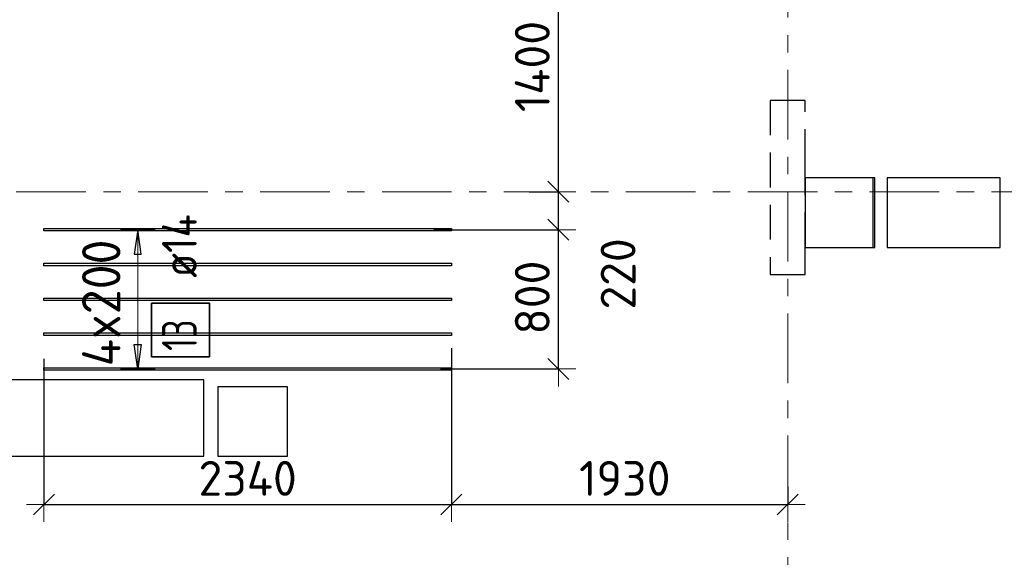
# Model space of a CAD drawing. Header units: metres. Extents: x -38 to 97, y -15 to 21.
# Tile 27 of 111: x 47.09 to 52.74, y 10.7 to 13.79. Entities that reach past the tile are written whole.
import ezdxf

# ---------------------------------------------------------------- set-up
doc = ezdxf.new("R2010")
doc.units = ezdxf.units.M
doc.header["$PDMODE"] = 65
for name, pattern in [('______11', [0.5, 0.4, -0.05, 0, -0.05]), ('______2', [0.27, 0.2, -0.07]), ('______5', [1.1, 0.8, -0.1, 0.1, -0.1])]:
    doc.linetypes.add(name, pattern=pattern)
for name, color, linetype, lineweight in [('XR$2$Осевая линия (1)', 7, '______5', 13), ('XR$3$Перекрытие (1)', 7, 'Continuous', 35), ('XR$3$Размерная линия (1)', 7, 'Continuous', 13), ('XR$5$Перекрытие (1)', 7, 'Continuous', 35), ('XR$5$Размерная линия (1)', 7, 'Continuous', 13)]:
    doc.layers.add(name, color=color, linetype=linetype, lineweight=lineweight)
for name, color, linetype, lineweight, true_color in [('XR$3$Арм.стержн.Доп. Арм верхн.зоны Х', 7, 'Continuous', 35, 0x8c8cff), ('XR$5$Арм.стержн.Доп. Арм верхн.зоны Х', 7, 'Continuous', 35, 0x8c8cff), ('XR$7$Стена_ бетон несущ.', 7, 'Continuous', 70, 0xb4b496)]:
    doc.layers.add(name, color=color, linetype=linetype, lineweight=lineweight, true_color=true_color)
doc.styles.add('ISOCPEUR', font='txt')
doc.dimstyles.new('DIMSTYLE_3', dxfattribs={"dimtxt": 0.2, "dimasz": 0.2, "dimexe": 0, "dimexo": 0, "dimgap": 0.1, "dimtad": 2, "dimdec": 0, "dimlfac": 1000, "dimrnd": 5, "dimzin": 12, "dimdsep": 46, "dimtxsty": 'ISOCPEUR', "dimblk1": 'ALL_ML_STRICH', "dimblk2": 'ALL_ML_STRICH', "dimsah": 1, "dimcen": 0, "dimclrd": 7, "dimclre": 256, "dimclrt": 7, "dimadec": 0, "dimazin": 0, "dimtfac": 1, "dimtdec": 0, "dimtix": 1, "dimtmove": 2, "dimatfit": 3, "dimfxl": 0, "dimtzin": 0, "dimlwd": 0, "dimlwe": -3, "dimarcsym": 0})
doc.dimstyles.new('DIMSTYLE_7', dxfattribs={"dimtxt": 0.2, "dimasz": 0.2, "dimexe": 0, "dimexo": 0, "dimgap": 0.1, "dimtad": 0, "dimdec": 0, "dimlfac": 1000, "dimrnd": 5, "dimzin": 12, "dimdsep": 46, "dimtxsty": 'ISOCPEUR', "dimblk1": 'ALL_ML_STRICH', "dimblk2": 'ALL_ML_STRICH', "dimsah": 1, "dimcen": 0, "dimclrd": 7, "dimclre": 256, "dimclrt": 7, "dimadec": 0, "dimazin": 0, "dimtfac": 1, "dimtdec": 0, "dimtix": 1, "dimtmove": 2, "dimatfit": 3, "dimfxl": 0, "dimtvp": 1.2, "dimtzin": 0, "dimlwd": 0, "dimlwe": -3, "dimarcsym": 0})

# ---------------------------------------------------------------- blocks, each defined once
blk = doc.blocks.new('ALL_ML_STRICH')
at = {"color": 0, "linetype": 'ByBlock', "lineweight": -2}
for p, q in [((-0.3, -0.3), (0.3, 0.3)), ((0, -0.5), (0, 0.5)), ((-1, 0), (0.5, 0))]:
    blk.add_line(p, q, dxfattribs=at)
blk = doc.blocks.new('*D109')
at = {"layer": 'DEFPOINTS', "color": 7, "linetype": 'Continuous', "lineweight": 13, "transparency": 33554687}
for p in [(49.4478, 12.582), (49.4859, 11.782), (50.183, 11.782)]:
    blk.add_point(p, dxfattribs=at)
at = {"layer": 'XR$3$Размерная линия (1)', "color": 9, "linetype": 'Continuous', "lineweight": -2, "true_color": 0xc7c7c7, "transparency": 33554687}
for p, q in [((49.4678, 12.582), (50.183, 12.582)), ((49.5059, 11.782), (50.183, 11.782))]:
    blk.add_line(p, q, dxfattribs=at)
at = {"layer": 'XR$3$Размерная линия (1)', "color": 7, "linetype": 'Continuous', "lineweight": -2, "transparency": 33554687}
blk.add_line((50.183, 11.782), (50.183, 12.582), dxfattribs=at)
at = {"layer": 'XR$3$Размерная линия (1)', "color": 7, "linetype": 'Continuous', "lineweight": 13, "transparency": 33554687, "xscale": 0.2, "yscale": 0.2, "zscale": 0.2}
for p, rotation in [((50.183, 12.582), 90), ((50.183, 11.782), 270)]:
    blk.add_blockref('ALL_ML_STRICH', p, dxfattribs=dict(at, rotation=rotation))
at = {"layer": 'XR$3$Размерная линия (1)', "color": 7, "linetype": 'Continuous', "lineweight": 13, "transparency": 33554687, "insert": (50.033, 12.192), "char_height": 0.2, "width": 0.6, "attachment_point": 5, "rotation": 90, "style": 'ISOCPEUR'}
blk.add_mtext('\\A1;{800}', dxfattribs=at)
blk = doc.blocks.new('*D110')
at = {"layer": 'DEFPOINTS', "color": 7, "linetype": 'Continuous', "lineweight": 13, "transparency": 33554687}
for p in [(49.9958, 12.8), (49.4478, 12.582), (50.183, 12.582)]:
    blk.add_point(p, dxfattribs=at)
at = {"layer": 'XR$3$Размерная линия (1)', "color": 9, "linetype": 'Continuous', "lineweight": -2, "true_color": 0xc7c7c7, "transparency": 33554687}
for p, q in [((50.0158, 12.8), (50.183, 12.8)), ((49.4678, 12.582), (50.183, 12.582))]:
    blk.add_line(p, q, dxfattribs=at)
at = {"layer": 'XR$3$Размерная линия (1)', "color": 7, "linetype": 'Continuous', "lineweight": -2, "transparency": 33554687}
blk.add_line((50.183, 12.582), (50.183, 12.8), dxfattribs=at)
at = {"layer": 'XR$3$Размерная линия (1)', "color": 7, "linetype": 'Continuous', "lineweight": 13, "transparency": 33554687, "xscale": 0.2, "yscale": 0.2, "zscale": 0.2}
for p, rotation in [((50.183, 12.8), 90), ((50.183, 12.582), 270)]:
    blk.add_blockref('ALL_ML_STRICH', p, dxfattribs=dict(at, rotation=rotation))
at = {"layer": 'XR$3$Размерная линия (1)', "color": 7, "linetype": 'Continuous', "lineweight": 13, "transparency": 33554687, "insert": (50.5258, 12.3277), "char_height": 0.2, "width": 0.6, "attachment_point": 5, "rotation": 90, "style": 'ISOCPEUR'}
blk.add_mtext('\\A1;{220}', dxfattribs=at)
blk = doc.blocks.new('*D111')
at = {"layer": 'DEFPOINTS', "color": 7, "linetype": 'Continuous', "lineweight": 13, "transparency": 33554687}
for p in [(49.5483, 14.1985), (49.9958, 12.8), (50.183, 12.8)]:
    blk.add_point(p, dxfattribs=at)
at = {"layer": 'XR$3$Размерная линия (1)', "color": 9, "linetype": 'Continuous', "lineweight": -2, "true_color": 0xc7c7c7, "transparency": 33554687}
for p, q in [((49.5683, 14.1985), (50.183, 14.1985)), ((50.0158, 12.8), (50.183, 12.8))]:
    blk.add_line(p, q, dxfattribs=at)
at = {"layer": 'XR$3$Размерная линия (1)', "color": 7, "linetype": 'Continuous', "lineweight": -2, "transparency": 33554687}
blk.add_line((50.183, 12.8), (50.183, 14.1985), dxfattribs=at)
at = {"layer": 'XR$3$Размерная линия (1)', "color": 7, "linetype": 'Continuous', "lineweight": 13, "transparency": 33554687, "xscale": 0.2, "yscale": 0.2, "zscale": 0.2}
for p, rotation in [((50.183, 14.1985), 90), ((50.183, 12.8), 270)]:
    blk.add_blockref('ALL_ML_STRICH', p, dxfattribs=dict(at, rotation=rotation))
at = {"layer": 'XR$3$Размерная линия (1)', "color": 7, "linetype": 'Continuous', "lineweight": 13, "transparency": 33554687, "insert": (50.033, 13.5192), "char_height": 0.2, "width": 0.8, "attachment_point": 5, "rotation": 90, "style": 'ISOCPEUR'}
blk.add_mtext('\\A1;{1400}', dxfattribs=at)
blk = doc.blocks.new('*D115')
at = {"layer": 'DEFPOINTS', "color": 7, "linetype": 'Continuous', "lineweight": 13, "transparency": 33554687}
for p in [(49.5685, 11.9215), (47.2285, 11.8594), (47.2285, 11.0036)]:
    blk.add_point(p, dxfattribs=at)
at = {"layer": 'XR$3$Размерная линия (1)', "color": 9, "linetype": 'Continuous', "lineweight": -2, "true_color": 0xc7c7c7, "transparency": 33554687}
for p, q in [((49.5685, 11.9015), (49.5685, 11.0036)), ((47.2285, 11.8394), (47.2285, 11.0036))]:
    blk.add_line(p, q, dxfattribs=at)
at = {"layer": 'XR$3$Размерная линия (1)', "color": 7, "linetype": 'Continuous', "lineweight": -2, "transparency": 33554687}
blk.add_line((47.2285, 11.0036), (49.5685, 11.0036), dxfattribs=at)
at = {"layer": 'XR$3$Размерная линия (1)', "color": 7, "linetype": 'Continuous', "lineweight": 13, "transparency": 33554687, "xscale": 0.2, "yscale": 0.2, "zscale": 0.2, "rotation": 180}
blk.add_blockref('ALL_ML_STRICH', (47.2285, 11.0036), dxfattribs=at)
at = {"layer": 'XR$3$Размерная линия (1)', "color": 7, "linetype": 'Continuous', "lineweight": 13, "transparency": 33554687, "xscale": 0.2, "yscale": 0.2, "zscale": 0.2}
blk.add_blockref('ALL_ML_STRICH', (49.5685, 11.0036), dxfattribs=at)
at = {"layer": 'XR$3$Размерная линия (1)', "color": 7, "linetype": 'Continuous', "lineweight": 13, "transparency": 33554687, "insert": (48.3985, 11.1536), "char_height": 0.2, "width": 0.8, "attachment_point": 5, "style": 'ISOCPEUR'}
blk.add_mtext('\\A1;{2340}', dxfattribs=at)
blk = doc.blocks.new('*D116')
at = {"layer": 'DEFPOINTS', "color": 7, "linetype": 'Continuous', "lineweight": 13, "transparency": 33554687}
for p in [(49.5685, 11.9215), (51.5, 11.1276), (49.5685, 11.0036)]:
    blk.add_point(p, dxfattribs=at)
at = {"layer": 'XR$3$Размерная линия (1)', "color": 9, "linetype": 'Continuous', "lineweight": -2, "true_color": 0xc7c7c7, "transparency": 33554687}
for p, q in [((49.5685, 11.9015), (49.5685, 11.0036)), ((51.5, 11.1076), (51.5, 11.0036))]:
    blk.add_line(p, q, dxfattribs=at)
at = {"layer": 'XR$3$Размерная линия (1)', "color": 7, "linetype": 'Continuous', "lineweight": -2, "transparency": 33554687}
blk.add_line((49.5685, 11.0036), (51.5, 11.0036), dxfattribs=at)
at = {"layer": 'XR$3$Размерная линия (1)', "color": 7, "linetype": 'Continuous', "lineweight": 13, "transparency": 33554687, "xscale": 0.2, "yscale": 0.2, "zscale": 0.2, "rotation": 180}
blk.add_blockref('ALL_ML_STRICH', (49.5685, 11.0036), dxfattribs=at)
at = {"layer": 'XR$3$Размерная линия (1)', "color": 7, "linetype": 'Continuous', "lineweight": 13, "transparency": 33554687, "xscale": 0.2, "yscale": 0.2, "zscale": 0.2}
blk.add_blockref('ALL_ML_STRICH', (51.5, 11.0036), dxfattribs=at)
at = {"layer": 'XR$3$Размерная линия (1)', "color": 7, "linetype": 'Continuous', "lineweight": 13, "transparency": 33554687, "insert": (50.5643, 11.1536), "char_height": 0.2, "width": 0.8, "attachment_point": 5, "style": 'ISOCPEUR'}
blk.add_mtext('\\A1;{1930}', dxfattribs=at)
blk = doc.blocks.new('*D406')
at = {"layer": 'DEFPOINTS', "color": 7, "linetype": 'Continuous', "lineweight": 13, "transparency": 33554687}
for p in [(49.4478, 12.582), (49.4859, 11.782), (50.183, 11.782)]:
    blk.add_point(p, dxfattribs=at)
at = {"layer": 'XR$5$Размерная линия (1)', "color": 9, "linetype": 'Continuous', "lineweight": -2, "true_color": 0xc7c7c7, "transparency": 33554687}
for p, q in [((49.4678, 12.582), (50.183, 12.582)), ((49.5059, 11.782), (50.183, 11.782))]:
    blk.add_line(p, q, dxfattribs=at)
at = {"layer": 'XR$5$Размерная линия (1)', "color": 7, "linetype": 'Continuous', "lineweight": -2, "transparency": 33554687}
blk.add_line((50.183, 11.782), (50.183, 12.582), dxfattribs=at)
at = {"layer": 'XR$5$Размерная линия (1)', "color": 7, "linetype": 'Continuous', "lineweight": 13, "transparency": 33554687, "xscale": 0.2, "yscale": 0.2, "zscale": 0.2}
for p, rotation in [((50.183, 12.582), 90), ((50.183, 11.782), 270)]:
    blk.add_blockref('ALL_ML_STRICH', p, dxfattribs=dict(at, rotation=rotation))
at = {"layer": 'XR$5$Размерная линия (1)', "color": 7, "linetype": 'Continuous', "lineweight": 13, "transparency": 33554687, "insert": (50.033, 12.192), "char_height": 0.2, "width": 0.6, "attachment_point": 5, "rotation": 90, "style": 'ISOCPEUR'}
blk.add_mtext('\\A1;{800}', dxfattribs=at)
blk = doc.blocks.new('*D407')
at = {"layer": 'DEFPOINTS', "color": 7, "linetype": 'Continuous', "lineweight": 13, "transparency": 33554687}
for p in [(49.9958, 12.8), (49.4478, 12.582), (50.183, 12.582)]:
    blk.add_point(p, dxfattribs=at)
at = {"layer": 'XR$5$Размерная линия (1)', "color": 9, "linetype": 'Continuous', "lineweight": -2, "true_color": 0xc7c7c7, "transparency": 33554687}
for p, q in [((50.0158, 12.8), (50.183, 12.8)), ((49.4678, 12.582), (50.183, 12.582))]:
    blk.add_line(p, q, dxfattribs=at)
at = {"layer": 'XR$5$Размерная линия (1)', "color": 7, "linetype": 'Continuous', "lineweight": -2, "transparency": 33554687}
blk.add_line((50.183, 12.582), (50.183, 12.8), dxfattribs=at)
at = {"layer": 'XR$5$Размерная линия (1)', "color": 7, "linetype": 'Continuous', "lineweight": 13, "transparency": 33554687, "xscale": 0.2, "yscale": 0.2, "zscale": 0.2}
for p, rotation in [((50.183, 12.8), 90), ((50.183, 12.582), 270)]:
    blk.add_blockref('ALL_ML_STRICH', p, dxfattribs=dict(at, rotation=rotation))
at = {"layer": 'XR$5$Размерная линия (1)', "color": 7, "linetype": 'Continuous', "lineweight": 13, "transparency": 33554687, "insert": (50.5258, 12.3277), "char_height": 0.2, "width": 0.6, "attachment_point": 5, "rotation": 90, "style": 'ISOCPEUR'}
blk.add_mtext('\\A1;{220}', dxfattribs=at)
blk = doc.blocks.new('*D408')
at = {"layer": 'DEFPOINTS', "color": 7, "linetype": 'Continuous', "lineweight": 13, "transparency": 33554687}
for p in [(49.5483, 14.1985), (49.9958, 12.8), (50.183, 12.8)]:
    blk.add_point(p, dxfattribs=at)
at = {"layer": 'XR$5$Размерная линия (1)', "color": 9, "linetype": 'Continuous', "lineweight": -2, "true_color": 0xc7c7c7, "transparency": 33554687}
for p, q in [((49.5683, 14.1985), (50.183, 14.1985)), ((50.0158, 12.8), (50.183, 12.8))]:
    blk.add_line(p, q, dxfattribs=at)
at = {"layer": 'XR$5$Размерная линия (1)', "color": 7, "linetype": 'Continuous', "lineweight": -2, "transparency": 33554687}
blk.add_line((50.183, 12.8), (50.183, 14.1985), dxfattribs=at)
at = {"layer": 'XR$5$Размерная линия (1)', "color": 7, "linetype": 'Continuous', "lineweight": 13, "transparency": 33554687, "xscale": 0.2, "yscale": 0.2, "zscale": 0.2}
for p, rotation in [((50.183, 14.1985), 90), ((50.183, 12.8), 270)]:
    blk.add_blockref('ALL_ML_STRICH', p, dxfattribs=dict(at, rotation=rotation))
at = {"layer": 'XR$5$Размерная линия (1)', "color": 7, "linetype": 'Continuous', "lineweight": 13, "transparency": 33554687, "insert": (50.033, 13.5192), "char_height": 0.2, "width": 0.8, "attachment_point": 5, "rotation": 90, "style": 'ISOCPEUR'}
blk.add_mtext('\\A1;{1400}', dxfattribs=at)
blk = doc.blocks.new('*D412')
at = {"layer": 'DEFPOINTS', "color": 7, "linetype": 'Continuous', "lineweight": 13, "transparency": 33554687}
for p in [(49.5685, 11.9215), (47.2285, 11.8594), (47.2285, 11.0036)]:
    blk.add_point(p, dxfattribs=at)
at = {"layer": 'XR$5$Размерная линия (1)', "color": 9, "linetype": 'Continuous', "lineweight": -2, "true_color": 0xc7c7c7, "transparency": 33554687}
for p, q in [((49.5685, 11.9015), (49.5685, 11.0036)), ((47.2285, 11.8394), (47.2285, 11.0036))]:
    blk.add_line(p, q, dxfattribs=at)
at = {"layer": 'XR$5$Размерная линия (1)', "color": 7, "linetype": 'Continuous', "lineweight": -2, "transparency": 33554687}
blk.add_line((47.2285, 11.0036), (49.5685, 11.0036), dxfattribs=at)
at = {"layer": 'XR$5$Размерная линия (1)', "color": 7, "linetype": 'Continuous', "lineweight": 13, "transparency": 33554687, "xscale": 0.2, "yscale": 0.2, "zscale": 0.2, "rotation": 180}
blk.add_blockref('ALL_ML_STRICH', (47.2285, 11.0036), dxfattribs=at)
at = {"layer": 'XR$5$Размерная линия (1)', "color": 7, "linetype": 'Continuous', "lineweight": 13, "transparency": 33554687, "xscale": 0.2, "yscale": 0.2, "zscale": 0.2}
blk.add_blockref('ALL_ML_STRICH', (49.5685, 11.0036), dxfattribs=at)
at = {"layer": 'XR$5$Размерная линия (1)', "color": 7, "linetype": 'Continuous', "lineweight": 13, "transparency": 33554687, "insert": (48.3985, 11.1536), "char_height": 0.2, "width": 0.8, "attachment_point": 5, "style": 'ISOCPEUR'}
blk.add_mtext('\\A1;{2340}', dxfattribs=at)
blk = doc.blocks.new('*D413')
at = {"layer": 'DEFPOINTS', "color": 7, "linetype": 'Continuous', "lineweight": 13, "transparency": 33554687}
for p in [(49.5685, 11.9215), (51.5, 11.1276), (49.5685, 11.0036)]:
    blk.add_point(p, dxfattribs=at)
at = {"layer": 'XR$5$Размерная линия (1)', "color": 9, "linetype": 'Continuous', "lineweight": -2, "true_color": 0xc7c7c7, "transparency": 33554687}
for p, q in [((49.5685, 11.9015), (49.5685, 11.0036)), ((51.5, 11.1076), (51.5, 11.0036))]:
    blk.add_line(p, q, dxfattribs=at)
at = {"layer": 'XR$5$Размерная линия (1)', "color": 7, "linetype": 'Continuous', "lineweight": -2, "transparency": 33554687}
blk.add_line((49.5685, 11.0036), (51.5, 11.0036), dxfattribs=at)
at = {"layer": 'XR$5$Размерная линия (1)', "color": 7, "linetype": 'Continuous', "lineweight": 13, "transparency": 33554687, "xscale": 0.2, "yscale": 0.2, "zscale": 0.2, "rotation": 180}
blk.add_blockref('ALL_ML_STRICH', (49.5685, 11.0036), dxfattribs=at)
at = {"layer": 'XR$5$Размерная линия (1)', "color": 7, "linetype": 'Continuous', "lineweight": 13, "transparency": 33554687, "xscale": 0.2, "yscale": 0.2, "zscale": 0.2}
blk.add_blockref('ALL_ML_STRICH', (51.5, 11.0036), dxfattribs=at)
at = {"layer": 'XR$5$Размерная линия (1)', "color": 7, "linetype": 'Continuous', "lineweight": 13, "transparency": 33554687, "insert": (50.5643, 11.1536), "char_height": 0.2, "width": 0.8, "attachment_point": 5, "style": 'ISOCPEUR'}
blk.add_mtext('\\A1;{1930}', dxfattribs=at)

msp = doc.modelspace()

# ---------------------------------------------------------------- linework, layer by layer
at = {"layer": 'XR$2$Осевая линия (1)', "color": 253, "linetype": '______11', "lineweight": 13, "true_color": 0xa0a0a0, "transparency": 33554687}
for p, q in [((51.5, 6.8), (51.5, 19.78)), ((-2.63, 12.8), (62.6, 12.8))]:
    msp.add_line(p, q, dxfattribs=at)
at = {"layer": 'XR$3$Арм.стержн.Доп. Арм верхн.зоны Х', "color": 253, "linetype": 'Continuous', "lineweight": -3, "true_color": 0xa0a0a0, "transparency": 33554687}
for p, q in [((47.7677, 12.582), (47.6677, 12.582)), ((47.7677, 12.582), (47.8677, 12.582)), ((47.7677, 11.782), (47.6677, 11.782)), ((47.7677, 11.782), (47.8677, 11.782))]:
    msp.add_line(p, q, dxfattribs=at)
at = {"layer": 'XR$3$Арм.стержн.Доп. Арм верхн.зоны Х', "color": 7, "linetype": 'Continuous', "lineweight": 25, "transparency": 33554687}
for p, q in [((47.7677, 12.582), (47.7477, 12.442)), ((47.7877, 12.442), (47.7677, 12.582)), ((47.7477, 12.442), (47.7877, 12.442)), ((47.7677, 11.782), (47.7477, 11.922)), ((47.7477, 11.922), (47.7877, 11.922)), ((47.7877, 11.922), (47.7677, 11.782))]:
    msp.add_line(p, q, dxfattribs=at)
at = {"layer": 'XR$3$Арм.стержн.Доп. Арм верхн.зоны Х', "color": 7, "linetype": 'Continuous', "lineweight": 13, "transparency": 33554687}
for p, q in [((47.7677, 12.582), (47.7677, 12.582)), ((47.7677, 11.782), (47.7677, 12.582)), ((47.7677, 11.782), (47.7677, 11.782))]:
    msp.add_line(p, q, dxfattribs=at)
at = {"layer": 'XR$3$Арм.стержн.Доп. Арм верхн.зоны Х', "color": 7, "linetype": 'Continuous', "lineweight": 25, "transparency": 33554687}
for points in [[(49.5685, 12.575), (47.2285, 12.575), (47.2285, 12.589), (49.5685, 12.589), (49.5685, 12.575)], [(49.5685, 12.375), (47.2285, 12.375), (47.2285, 12.389), (49.5685, 12.389), (49.5685, 12.375)], [(49.5685, 12.175), (47.2285, 12.175), (47.2285, 12.189), (49.5685, 12.189), (49.5685, 12.175)], [(49.5685, 11.975), (47.2285, 11.975), (47.2285, 11.989), (49.5685, 11.989), (49.5685, 11.975)], [(49.5685, 11.775), (47.2285, 11.775), (47.2285, 11.789), (49.5685, 11.789), (49.5685, 11.775)]]:
    msp.add_lwpolyline(points, dxfattribs=at)
at = {"layer": 'XR$3$Арм.стержн.Доп. Арм верхн.зоны Х', "color": 7, "linetype": 'Continuous', "lineweight": 35, "transparency": 33554687}
msp.add_lwpolyline([(48.1798, 11.8525), (48.1798, 12.1592), (47.8465, 12.1592), (47.8465, 11.8525), (48.1798, 11.8525)], dxfattribs=at)
at = {"layer": 'XR$3$Перекрытие (1)', "color": 7, "linetype": 'Continuous', "lineweight": 25, "transparency": 33554687}
for p, q in [((51.6, 12.8802), (51.6, 12.4802)), ((52, 12.8802), (51.6, 12.8802)), ((52, 12.4802), (52, 12.8802)), ((51.6, 12.4802), (52, 12.4802)), ((48.2269, 11.6802), (48.2269, 11.2802)), ((48.6269, 11.6802), (48.2269, 11.6802)), ((48.6269, 11.2802), (48.6269, 11.6802)), ((48.2269, 11.2802), (48.6269, 11.2802))]:
    msp.add_line(p, q, dxfattribs=at)
at = {"layer": 'XR$5$Арм.стержн.Доп. Арм верхн.зоны Х', "color": 253, "linetype": 'Continuous', "lineweight": -3, "true_color": 0xa0a0a0, "transparency": 33554687}
for p, q in [((47.7677, 12.582), (47.6677, 12.582)), ((47.7677, 12.582), (47.8677, 12.582)), ((47.7677, 11.782), (47.6677, 11.782)), ((47.7677, 11.782), (47.8677, 11.782))]:
    msp.add_line(p, q, dxfattribs=at)
at = {"layer": 'XR$5$Арм.стержн.Доп. Арм верхн.зоны Х', "color": 7, "linetype": 'Continuous', "lineweight": 25, "transparency": 33554687}
for p, q in [((47.7677, 12.582), (47.7477, 12.442)), ((47.7877, 12.442), (47.7677, 12.582)), ((47.7477, 12.442), (47.7877, 12.442)), ((47.7677, 11.782), (47.7477, 11.922)), ((47.7477, 11.922), (47.7877, 11.922)), ((47.7877, 11.922), (47.7677, 11.782))]:
    msp.add_line(p, q, dxfattribs=at)
at = {"layer": 'XR$5$Арм.стержн.Доп. Арм верхн.зоны Х', "color": 7, "linetype": 'Continuous', "lineweight": 13, "transparency": 33554687}
for p, q in [((47.7677, 12.582), (47.7677, 12.582)), ((47.7677, 11.782), (47.7677, 12.582)), ((47.7677, 11.782), (47.7677, 11.782))]:
    msp.add_line(p, q, dxfattribs=at)
at = {"layer": 'XR$5$Арм.стержн.Доп. Арм верхн.зоны Х', "color": 7, "linetype": 'Continuous', "lineweight": 25, "transparency": 33554687}
for points in [[(49.5685, 12.575), (47.2285, 12.575), (47.2285, 12.589), (49.5685, 12.589), (49.5685, 12.575)], [(49.5685, 12.375), (47.2285, 12.375), (47.2285, 12.389), (49.5685, 12.389), (49.5685, 12.375)], [(49.5685, 12.175), (47.2285, 12.175), (47.2285, 12.189), (49.5685, 12.189), (49.5685, 12.175)], [(49.5685, 11.975), (47.2285, 11.975), (47.2285, 11.989), (49.5685, 11.989), (49.5685, 11.975)], [(49.5685, 11.775), (47.2285, 11.775), (47.2285, 11.789), (49.5685, 11.789), (49.5685, 11.775)]]:
    msp.add_lwpolyline(points, dxfattribs=at)
at = {"layer": 'XR$5$Арм.стержн.Доп. Арм верхн.зоны Х', "color": 7, "linetype": 'Continuous', "lineweight": 35, "transparency": 33554687}
msp.add_lwpolyline([(48.1798, 11.8525), (48.1798, 12.1592), (47.8465, 12.1592), (47.8465, 11.8525), (48.1798, 11.8525)], dxfattribs=at)
at = {"layer": 'XR$5$Перекрытие (1)', "color": 7, "linetype": 'Continuous', "lineweight": 25, "transparency": 33554687}
for p, q in [((51.99, 12.8802), (51.6, 12.8801)), ((51.6, 12.8801), (51.6, 12.4801)), ((51.99, 12.4802), (51.99, 12.8802)), ((52.07, 12.8802), (52.07, 12.4802)), ((52.72, 12.8802), (52.07, 12.8802)), ((52.72, 12.4802), (52.72, 12.8802)), ((51.6, 12.4801), (51.99, 12.4802)), ((52.07, 12.4802), (52.72, 12.4802)), ((48.1469, 11.7202), (46.0469, 11.7202)), ((48.1469, 11.2802), (48.1469, 11.7202)), ((48.2269, 11.6802), (48.2269, 11.2802)), ((48.6269, 11.6802), (48.2269, 11.6802)), ((48.6269, 11.2802), (48.6269, 11.6802)), ((46.0469, 11.2802), (48.1469, 11.2802)), ((48.2269, 11.2802), (48.6269, 11.2802))]:
    msp.add_line(p, q, dxfattribs=at)
at = {"layer": 'XR$7$Стена_ бетон несущ.', "color": 253, "linetype": '______2', "lineweight": -3, "true_color": 0xa0a0a0, "transparency": 33554687}
for p, q in [((51.4, 13.325), (51.4, 12.325)), ((51.6, 13.325), (51.4, 13.325)), ((51.6, 12.9596), (51.6, 13.325)), ((51.6, 12.8796), (51.6, 12.9596)), ((51.6, 12.48), (51.6, 12.8796)), ((51.6, 12.4), (51.6, 12.48)), ((51.6, 12.325), (51.6, 12.4)), ((51.4, 12.325), (51.6, 12.325))]:
    msp.add_line(p, q, dxfattribs=at)

# ---------------------------------------------------------------- texts
at = {"layer": 'XR$3$Арм.стержн.Доп. Арм верхн.зоны Х', "color": 7, "linetype": 'Continuous', "lineweight": 25, "transparency": 33554687, "char_height": 0.2, "attachment_point": 7, "rotation": 90, "style": 'ISOCPEUR'}
for s, insert, width in [('\\W0.89; ø14 ', (48.1065, 12.1925), 0.769432), ('\\W0.75;13', (48.1065, 11.8858), 0.314854)]:
    msp.add_mtext(s, dxfattribs=dict(at, insert=insert, width=width))
at = {"layer": 'XR$3$Арм.стержн.Доп. Арм верхн.зоны Х', "color": 7, "linetype": 'Continuous', "lineweight": 13, "transparency": 33554687, "insert": (47.6677, 11.797), "char_height": 0.22, "width": 0.895564, "attachment_point": 7, "rotation": 90, "style": 'ISOCPEUR'}
msp.add_mtext('\\W0.95;4x200', dxfattribs=at)
at = {"layer": 'XR$5$Арм.стержн.Доп. Арм верхн.зоны Х', "color": 7, "linetype": 'Continuous', "lineweight": 25, "transparency": 33554687, "char_height": 0.2, "attachment_point": 7, "rotation": 90, "style": 'ISOCPEUR'}
for s, insert, width in [('\\W0.89; ø14 ', (48.1065, 12.1925), 0.769432), ('\\W0.75;13', (48.1065, 11.8858), 0.314854)]:
    msp.add_mtext(s, dxfattribs=dict(at, insert=insert, width=width))
at = {"layer": 'XR$5$Арм.стержн.Доп. Арм верхн.зоны Х', "color": 7, "linetype": 'Continuous', "lineweight": 13, "transparency": 33554687, "insert": (47.6677, 11.797), "char_height": 0.22, "width": 0.895564, "attachment_point": 7, "rotation": 90, "style": 'ISOCPEUR'}
msp.add_mtext('\\W0.95;4x200', dxfattribs=at)

# ---------------------------------------------------------------- dimensions: what is measured, and where the dimension line sits
at = {"layer": 'XR$3$Размерная линия (1)', "color": 7, "linetype": 'Continuous', "lineweight": 13, "transparency": 33554687}
for base, p1, p2, dimstyle, picture, middle in [((50.18297, 14.19846), (50.01582, 12.8), (49.56829, 14.19846), 'DIMSTYLE_3', '*D111', (50.03297, 13.51923)), ((50.183, 12.8), (49.4678, 12.582), (50.0158, 12.8), 'DIMSTYLE_7', '*D110', (50.5258, 12.3277)), ((50.183, 12.582), (49.5059, 11.782), (49.4678, 12.582), 'DIMSTYLE_3', '*D109', (50.033, 12.192))]:
    dim = msp.add_linear_dim(base=base, p1=p1, p2=p2, angle=90, dimstyle=dimstyle, override={"dimpost": '<>', "dimclrd": 7, "dimclre": 9, "dimclrt": 7, "dimlwd": 0, "dimlwe": 65533}, dxfattribs=at)
    dim.commit()
    dim.dimension.update_dxf_attribs({"geometry": picture, "text_midpoint": middle, "dimtype": 160})
for base, p1, p2, picture, middle in [((49.5685, 11.0036), (47.2285, 11.8394), (49.5685, 11.9015), '*D115', (48.3985, 11.1536)), ((51.5, 11.00357), (49.56854, 11.90146), (51.5, 11.10761), '*D116', (50.56427, 11.15357))]:
    dim = msp.add_linear_dim(base=base, p1=p1, p2=p2, dimstyle='DIMSTYLE_3', override={"dimpost": '<>', "dimclrd": 7, "dimclre": 9, "dimclrt": 7, "dimlwd": 0, "dimlwe": 65533}, dxfattribs=at)
    dim.commit()
    dim.dimension.update_dxf_attribs({"geometry": picture, "text_midpoint": middle, "dimtype": 160})
at = {"layer": 'XR$5$Размерная линия (1)', "color": 7, "linetype": 'Continuous', "lineweight": 13, "transparency": 33554687}
for base, p1, p2, dimstyle, picture, middle in [((50.18297, 14.19846), (50.01582, 12.8), (49.56829, 14.19846), 'DIMSTYLE_3', '*D408', (50.03297, 13.51923)), ((50.183, 12.8), (49.4678, 12.582), (50.0158, 12.8), 'DIMSTYLE_7', '*D407', (50.5258, 12.3277)), ((50.183, 12.582), (49.5059, 11.782), (49.4678, 12.582), 'DIMSTYLE_3', '*D406', (50.033, 12.192))]:
    dim = msp.add_linear_dim(base=base, p1=p1, p2=p2, angle=90, dimstyle=dimstyle, override={"dimpost": '<>', "dimclrd": 7, "dimclre": 9, "dimclrt": 7, "dimlwd": 0, "dimlwe": 65533}, dxfattribs=at)
    dim.commit()
    dim.dimension.update_dxf_attribs({"geometry": picture, "text_midpoint": middle, "dimtype": 160})
for base, p1, p2, picture, middle in [((49.5685, 11.0036), (47.2285, 11.8394), (49.5685, 11.9015), '*D412', (48.3985, 11.1536)), ((51.5, 11.00357), (49.56854, 11.90146), (51.5, 11.10761), '*D413', (50.56427, 11.15357))]:
    dim = msp.add_linear_dim(base=base, p1=p1, p2=p2, dimstyle='DIMSTYLE_3', override={"dimpost": '<>', "dimclrd": 7, "dimclre": 9, "dimclrt": 7, "dimlwd": 0, "dimlwe": 65533}, dxfattribs=at)
    dim.commit()
    dim.dimension.update_dxf_attribs({"geometry": picture, "text_midpoint": middle, "dimtype": 160})

doc.saveas('drawing.dxf')
